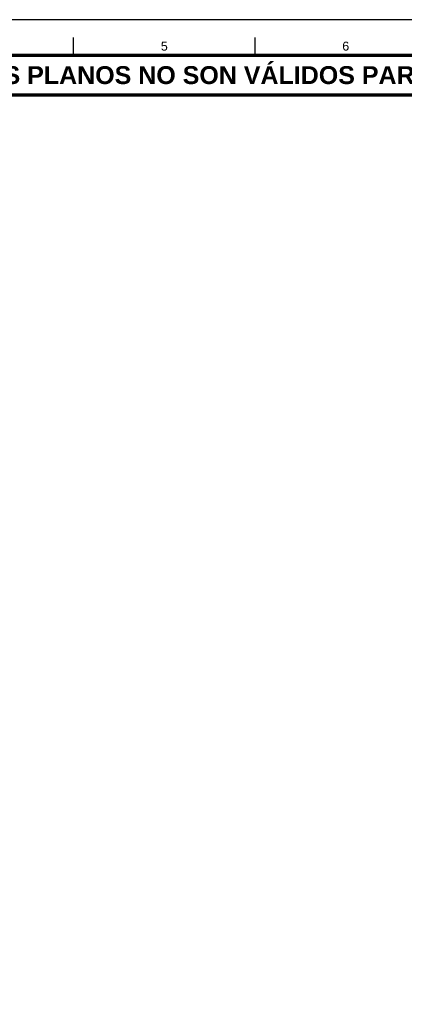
# Model space of a CAD drawing. Header units: millimetres. Extents: x 0 to 841, y 0 to 594.
# Tile 5 of 10: x 208 to 315, y 319 to 594. Entities that reach past the tile are written whole.
import ezdxf
from ezdxf.enums import TextEntityAlignment as Align

# ---------------------------------------------------------------- set-up
doc = ezdxf.new("R2010")
doc.units = ezdxf.units.MM
for name, color, linetype, lineweight in [('FINA', 7, 'CONTINUOUS', 25), ('MARCO', 7, 'CONTINUOUS', 70), ('TXT', 7, 'CONTINUOUS', 25)]:
    doc.layers.add(name, color=color, linetype=linetype, lineweight=lineweight)
doc.styles.add('STD', font='LiberationSans-Regular.ttf')
doc.styles.add('STDB', font='LiberationSans-Bold.ttf')

msp = doc.modelspace()

# ---------------------------------------------------------------- linework, layer by layer
at = {"layer": 'FINA'}
for p, q in [((222.75, 584), (222.75, 589)), ((273.44, 584), (273.44, 589))]:
    msp.add_line(p, q, dxfattribs=at)
msp.add_lwpolyline([(0, 0), (841, 0), (841, 594), (0, 594)], close=True, dxfattribs=at)
at = {"layer": 'MARCO'}
for points in [[(20, 10), (831, 10), (831, 584), (20, 584)], [(20, 573), (831, 573), (831, 584), (20, 584)]]:
    msp.add_lwpolyline(points, close=True, dxfattribs=at)

# ---------------------------------------------------------------- texts
at = {"layer": 'TXT'}
for s, height, style, p in [('5', 2.5, 'STD', (248.09, 586.6)), ('6', 2.5, 'STD', (298.78, 586.6)), ('ESTOS PLANOS NO SON VÁLIDOS PARA FABRICACIÓN HASTA SU REVISIÓN Y APROBACIÓN POR UN INGENIERO CALCULISTA HABILITADO.', 5, 'STDB', (425.5, 578.5))]:
    msp.add_text(s, height=height, dxfattribs=dict(at, style=style)).set_placement(p, align=Align.MIDDLE_CENTER)

doc.saveas('drawing.dxf')
